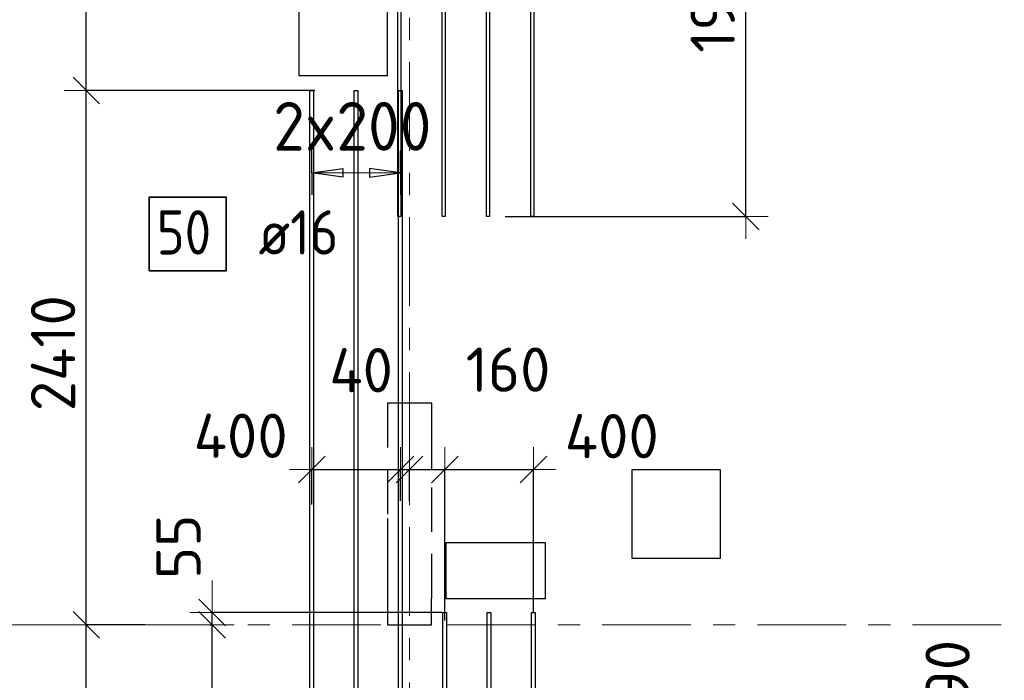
# Model space of a CAD drawing. Header units: metres. Extents: x -38 to 107, y -15 to 21.
# Tile 15 of 89: x 10.84 to 15.28, y 8.75 to 11.73. Entities that reach past the tile are written whole.
import ezdxf

# ---------------------------------------------------------------- set-up
doc = ezdxf.new("R2010")
doc.units = ezdxf.units.M
doc.header["$PDMODE"] = 65
for name, pattern in [('______11', [0.5, 0.4, -0.05, 0, -0.05]), ('______2', [0.27, 0.2, -0.07]), ('______5', [1.1, 0.8, -0.1, 0.1, -0.1])]:
    doc.linetypes.add(name, pattern=pattern)
for name, color, linetype, lineweight in [('XR$2$Осевая линия (1)', 7, '______5', 13), ('XR$3$Перекрытие (1)', 7, 'Continuous', 35), ('XR$3$Размерная линия (1)', 7, 'Continuous', 13)]:
    doc.layers.add(name, color=color, linetype=linetype, lineweight=lineweight)
for name, color, linetype, lineweight, true_color in [('XR$3$Арм.стержн.Доп. Арм верхн.зоны Х', 7, 'Continuous', 35, 0x8c8cff), ('XR$3$Арм.стержн.Доп. Арм. верхн.зоны У', 7, 'Continuous', 35, 0x739641), ('XR$5$Стена_ бетон несущ.', 7, 'Continuous', 70, 0xb4b496)]:
    doc.layers.add(name, color=color, linetype=linetype, lineweight=lineweight, true_color=true_color)
doc.styles.add('ISOCPEUR', font='txt')
doc.dimstyles.new('DIMSTYLE_3', dxfattribs={"dimtxt": 0.2, "dimasz": 0.2, "dimexe": 0, "dimexo": 0, "dimgap": 0.1, "dimtad": 2, "dimdec": 0, "dimlfac": 1000, "dimrnd": 5, "dimzin": 12, "dimdsep": 46, "dimtxsty": 'ISOCPEUR', "dimblk1": 'ALL_ML_STRICH', "dimblk2": 'ALL_ML_STRICH', "dimsah": 1, "dimcen": 0, "dimclrd": 7, "dimclre": 256, "dimclrt": 7, "dimadec": 0, "dimazin": 0, "dimtfac": 1, "dimtdec": 0, "dimtix": 1, "dimtmove": 2, "dimatfit": 3, "dimfxl": 0, "dimtzin": 0, "dimlwd": 0, "dimlwe": -3, "dimarcsym": 0})
doc.dimstyles.new('DIMSTYLE_6', dxfattribs={"dimtxt": 0.2, "dimasz": 0.2, "dimexe": 0, "dimexo": 0, "dimgap": 0.1, "dimtad": 2, "dimdec": 0, "dimlfac": 1000, "dimrnd": 5, "dimzin": 12, "dimdsep": 46, "dimtxsty": 'ISOCPEUR', "dimblk1": 'ALL_ML_STRICH', "dimblk2": 'ALL_ML_STRICH', "dimsah": 1, "dimcen": 0, "dimclrd": 7, "dimclre": 256, "dimclrt": 7, "dimadec": 0, "dimazin": 0, "dimtfac": 1, "dimtdec": 0, "dimtix": 1, "dimtmove": 2, "dimatfit": 3, "dimfxl": 0, "dimtvp": 1.2, "dimtzin": 0, "dimlwd": 0, "dimlwe": -3, "dimarcsym": 0})

# ---------------------------------------------------------------- blocks, each defined once
blk = doc.blocks.new('ALL_ML_STRICH')
at = {"color": 0, "linetype": 'ByBlock', "lineweight": -2}
for p, q in [((0, -0.5), (0, 0.5)), ((-0.3, -0.3), (0.3, 0.3)), ((-1, 0), (0.5, 0))]:
    blk.add_line(p, q, dxfattribs=at)
blk = doc.blocks.new('*D95')
at = {"layer": 'DEFPOINTS', "color": 7, "linetype": 'Continuous', "lineweight": 13, "transparency": 33554687}
for p in [(14.2275, 12.8), (13.011, 10.843), (14.1181, 10.843)]:
    blk.add_point(p, dxfattribs=at)
at = {"layer": 'XR$3$Размерная линия (1)', "color": 9, "linetype": 'Continuous', "lineweight": -2, "true_color": 0xc7c7c7, "transparency": 33554687}
for p, q in [((14.2475, 12.8), (14.1181, 12.8)), ((13.031, 10.843), (14.1181, 10.843))]:
    blk.add_line(p, q, dxfattribs=at)
at = {"layer": 'XR$3$Размерная линия (1)', "color": 7, "linetype": 'Continuous', "lineweight": -2, "transparency": 33554687}
blk.add_line((14.1181, 10.843), (14.1181, 12.8), dxfattribs=at)
at = {"layer": 'XR$3$Размерная линия (1)', "color": 7, "linetype": 'Continuous', "lineweight": 13, "transparency": 33554687, "xscale": 0.2, "yscale": 0.2, "zscale": 0.2}
for p, rotation in [((14.1181, 12.8), 90), ((14.1181, 10.843), 270)]:
    blk.add_blockref('ALL_ML_STRICH', p, dxfattribs=dict(at, rotation=rotation))
at = {"layer": 'XR$3$Размерная линия (1)', "color": 7, "linetype": 'Continuous', "lineweight": 13, "transparency": 33554687, "insert": (13.9681, 11.8515), "char_height": 0.2, "width": 0.8, "attachment_point": 5, "rotation": 90, "style": 'ISOCPEUR'}
blk.add_mtext('\\A1;{1955}', dxfattribs=at)
blk = doc.blocks.new('*D97')
at = {"layer": 'DEFPOINTS', "color": 7, "linetype": 'Continuous', "lineweight": 13, "transparency": 33554687}
for p in [(11.426, 9), (11.1417, 7.5121), (12.0519, 7.5121)]:
    blk.add_point(p, dxfattribs=at)
at = {"layer": 'XR$3$Размерная линия (1)', "color": 9, "linetype": 'Continuous', "lineweight": -2, "true_color": 0xc7c7c7, "transparency": 33554687}
for p, q in [((11.406, 9), (11.1417, 9)), ((12.0319, 7.5121), (11.1417, 7.5121))]:
    blk.add_line(p, q, dxfattribs=at)
at = {"layer": 'XR$3$Размерная линия (1)', "color": 7, "linetype": 'Continuous', "lineweight": -2, "transparency": 33554687}
blk.add_line((11.1417, 7.5121), (11.1417, 9), dxfattribs=at)
at = {"layer": 'XR$3$Размерная линия (1)', "color": 7, "linetype": 'Continuous', "lineweight": 13, "transparency": 33554687, "xscale": 0.2, "yscale": 0.2, "zscale": 0.2}
for p, rotation in [((11.1417, 9), 90), ((11.1417, 7.5121), 270)]:
    blk.add_blockref('ALL_ML_STRICH', p, dxfattribs=dict(at, rotation=rotation))
at = {"layer": 'XR$3$Размерная линия (1)', "color": 7, "linetype": 'Continuous', "lineweight": 13, "transparency": 33554687, "insert": (10.9917, 8.2761), "char_height": 0.2, "width": 0.8, "attachment_point": 5, "rotation": 90, "style": 'ISOCPEUR'}
blk.add_mtext('\\A1;{1490}', dxfattribs=at)
blk = doc.blocks.new('*D98')
at = {"layer": 'DEFPOINTS', "color": 7, "linetype": 'Continuous', "lineweight": 13, "transparency": 33554687}
for p in [(12.1931, 11.4121), (11.1417, 9), (11.426, 9)]:
    blk.add_point(p, dxfattribs=at)
at = {"layer": 'XR$3$Размерная линия (1)', "color": 9, "linetype": 'Continuous', "lineweight": -2, "true_color": 0xc7c7c7, "transparency": 33554687}
for p, q in [((12.1731, 11.4121), (11.1417, 11.4121)), ((11.406, 9), (11.1417, 9))]:
    blk.add_line(p, q, dxfattribs=at)
at = {"layer": 'XR$3$Размерная линия (1)', "color": 7, "linetype": 'Continuous', "lineweight": -2, "transparency": 33554687}
blk.add_line((11.1417, 9), (11.1417, 11.4121), dxfattribs=at)
at = {"layer": 'XR$3$Размерная линия (1)', "color": 7, "linetype": 'Continuous', "lineweight": 13, "transparency": 33554687, "xscale": 0.2, "yscale": 0.2, "zscale": 0.2}
for p, rotation in [((11.1417, 11.4121), 90), ((11.1417, 9), 270)]:
    blk.add_blockref('ALL_ML_STRICH', p, dxfattribs=dict(at, rotation=rotation))
at = {"layer": 'XR$3$Размерная линия (1)', "color": 7, "linetype": 'Continuous', "lineweight": 13, "transparency": 33554687, "insert": (10.9917, 10.2261), "char_height": 0.2, "width": 0.8, "attachment_point": 5, "rotation": 90, "style": 'ISOCPEUR'}
blk.add_mtext('\\A1;{2410}', dxfattribs=at)
blk = doc.blocks.new('*D99')
at = {"layer": 'DEFPOINTS', "color": 7, "linetype": 'Continuous', "lineweight": 13, "transparency": 33554687}
for p in [(11.9389, 11.9047), (11.1417, 11.4121), (12.1931, 11.4121)]:
    blk.add_point(p, dxfattribs=at)
at = {"layer": 'XR$3$Размерная линия (1)', "color": 9, "linetype": 'Continuous', "lineweight": -2, "true_color": 0xc7c7c7, "transparency": 33554687}
for p, q in [((11.9189, 11.9047), (11.1417, 11.9047)), ((12.1731, 11.4121), (11.1417, 11.4121))]:
    blk.add_line(p, q, dxfattribs=at)
at = {"layer": 'XR$3$Размерная линия (1)', "color": 7, "linetype": 'Continuous', "lineweight": -2, "transparency": 33554687}
blk.add_line((11.1417, 11.4121), (11.1417, 11.9047), dxfattribs=at)
at = {"layer": 'XR$3$Размерная линия (1)', "color": 7, "linetype": 'Continuous', "lineweight": 13, "transparency": 33554687, "xscale": 0.2, "yscale": 0.2, "zscale": 0.2}
for p, rotation in [((11.1417, 11.9047), 90), ((11.1417, 11.4121), 270)]:
    blk.add_blockref('ALL_ML_STRICH', p, dxfattribs=dict(at, rotation=rotation))
at = {"layer": 'XR$3$Размерная линия (1)', "color": 7, "linetype": 'Continuous', "lineweight": 13, "transparency": 33554687, "insert": (10.5417, 12.3684), "char_height": 0.2, "width": 0.6, "attachment_point": 5, "rotation": 90, "style": 'ISOCPEUR'}
blk.add_mtext('\\A1;{495}', dxfattribs=at)
blk = doc.blocks.new('*D105')
at = {"layer": 'DEFPOINTS', "color": 7, "linetype": 'Continuous', "lineweight": 13, "transparency": 33554687}
for p in [(13.6359, 8.3465), (14.3007, 8.0553), (15.1764, 8.0553)]:
    blk.add_point(p, dxfattribs=at)
at = {"layer": 'XR$3$Размерная линия (1)', "color": 9, "linetype": 'Continuous', "lineweight": -2, "true_color": 0xc7c7c7, "transparency": 33554687}
for p, q in [((13.6559, 8.3465), (15.1764, 8.3465)), ((14.3207, 8.0553), (15.1764, 8.0553))]:
    blk.add_line(p, q, dxfattribs=at)
at = {"layer": 'XR$3$Размерная линия (1)', "color": 7, "linetype": 'Continuous', "lineweight": -2, "transparency": 33554687}
blk.add_line((15.1764, 8.0553), (15.1764, 8.3465), dxfattribs=at)
at = {"layer": 'XR$3$Размерная линия (1)', "color": 7, "linetype": 'Continuous', "lineweight": 13, "transparency": 33554687, "xscale": 0.2, "yscale": 0.2, "zscale": 0.2}
for p, rotation in [((15.1764, 8.3465), 90), ((15.1764, 8.0553), 270)]:
    blk.add_blockref('ALL_ML_STRICH', p, dxfattribs=dict(at, rotation=rotation))
at = {"layer": 'XR$3$Размерная линия (1)', "color": 7, "linetype": 'Continuous', "lineweight": 13, "transparency": 33554687, "insert": (15.028, 8.7214), "char_height": 0.2, "width": 0.6, "attachment_point": 5, "rotation": 90, "style": 'ISOCPEUR'}
blk.add_mtext('\\A1;{290}', dxfattribs=at)
blk = doc.blocks.new('*D120')
at = {"layer": 'DEFPOINTS', "color": 7, "linetype": 'Continuous', "lineweight": 13, "transparency": 33554687}
for p in [(11.6787, 9), (11.7092, 7.6552), (12.7669, 7.6552)]:
    blk.add_point(p, dxfattribs=at)
at = {"layer": 'XR$3$Размерная линия (1)', "color": 9, "linetype": 'Continuous', "lineweight": -2, "true_color": 0xc7c7c7, "transparency": 33554687}
for p, q in [((11.6987, 9), (11.7092, 9)), ((12.7469, 7.6552), (11.7092, 7.6552))]:
    blk.add_line(p, q, dxfattribs=at)
at = {"layer": 'XR$3$Размерная линия (1)', "color": 7, "linetype": 'Continuous', "lineweight": -2, "transparency": 33554687}
blk.add_line((11.7092, 7.6552), (11.7092, 9), dxfattribs=at)
at = {"layer": 'XR$3$Размерная линия (1)', "color": 7, "linetype": 'Continuous', "lineweight": 13, "transparency": 33554687, "xscale": 0.2, "yscale": 0.2, "zscale": 0.2}
for p, rotation in [((11.7092, 9), 90), ((11.7092, 7.6552), 270)]:
    blk.add_blockref('ALL_ML_STRICH', p, dxfattribs=dict(at, rotation=rotation))
at = {"layer": 'XR$3$Размерная линия (1)', "color": 7, "linetype": 'Continuous', "lineweight": 13, "transparency": 33554687, "insert": (11.5592, 8.3476), "char_height": 0.2, "width": 0.8, "attachment_point": 5, "rotation": 90, "style": 'ISOCPEUR'}
blk.add_mtext('\\A1;{1345}', dxfattribs=at)
blk = doc.blocks.new('*D121')
at = {"layer": 'DEFPOINTS', "color": 7, "linetype": 'Continuous', "lineweight": 13, "transparency": 33554687}
for p in [(12.7669, 9.0552), (11.6787, 9), (11.7092, 9)]:
    blk.add_point(p, dxfattribs=at)
at = {"layer": 'XR$3$Размерная линия (1)', "color": 9, "linetype": 'Continuous', "lineweight": -2, "true_color": 0xc7c7c7, "transparency": 33554687}
for p, q in [((12.7469, 9.0552), (11.7092, 9.0552)), ((11.6987, 9), (11.7092, 9))]:
    blk.add_line(p, q, dxfattribs=at)
at = {"layer": 'XR$3$Размерная линия (1)', "color": 7, "linetype": 'Continuous', "lineweight": -2, "transparency": 33554687}
blk.add_line((11.7092, 9), (11.7092, 9.0552), dxfattribs=at)
at = {"layer": 'XR$3$Размерная линия (1)', "color": 7, "linetype": 'Continuous', "lineweight": 13, "transparency": 33554687, "xscale": 0.2, "yscale": 0.2, "zscale": 0.2}
for p, rotation in [((11.7092, 9), 270), ((11.7092, 9.0552), 90)]:
    blk.add_blockref('ALL_ML_STRICH', p, dxfattribs=dict(at, rotation=rotation))
at = {"layer": 'XR$3$Размерная линия (1)', "color": 7, "linetype": 'Continuous', "lineweight": 13, "transparency": 33554687, "insert": (11.5576, 9.3521), "char_height": 0.2, "width": 0.4, "attachment_point": 5, "rotation": 90, "style": 'ISOCPEUR'}
blk.add_mtext('\\A1;{55}', dxfattribs=at)
blk = doc.blocks.new('*D126')
at = {"layer": 'DEFPOINTS', "color": 7, "linetype": 'Continuous', "lineweight": 13, "transparency": 33554687}
for p in [(12.1589, 9.7013), (12.1589, 9.5624), (12.5589, 9.579)]:
    blk.add_point(p, dxfattribs=at)
at = {"layer": 'XR$3$Размерная линия (1)', "color": 9, "linetype": 'Continuous', "lineweight": -2, "true_color": 0xc7c7c7, "transparency": 33554687}
for p, q in [((12.1589, 9.5424), (12.1589, 9.7013)), ((12.5589, 9.559), (12.5589, 9.7013))]:
    blk.add_line(p, q, dxfattribs=at)
at = {"layer": 'XR$3$Размерная линия (1)', "color": 7, "linetype": 'Continuous', "lineweight": -2, "transparency": 33554687}
blk.add_line((12.1589, 9.7013), (12.5589, 9.7013), dxfattribs=at)
at = {"layer": 'XR$3$Размерная линия (1)', "color": 7, "linetype": 'Continuous', "lineweight": 13, "transparency": 33554687, "xscale": 0.2, "yscale": 0.2, "zscale": 0.2, "rotation": 180}
blk.add_blockref('ALL_ML_STRICH', (12.1589, 9.7013), dxfattribs=at)
at = {"layer": 'XR$3$Размерная линия (1)', "color": 7, "linetype": 'Continuous', "lineweight": 13, "transparency": 33554687, "xscale": 0.2, "yscale": 0.2, "zscale": 0.2}
blk.add_blockref('ALL_ML_STRICH', (12.5589, 9.7013), dxfattribs=at)
at = {"layer": 'XR$3$Размерная линия (1)', "color": 7, "linetype": 'Continuous', "lineweight": 13, "transparency": 33554687, "insert": (11.8382, 9.8532), "char_height": 0.2, "width": 0.6, "attachment_point": 5, "style": 'ISOCPEUR'}
blk.add_mtext('\\A1;{400}', dxfattribs=at)
blk = doc.blocks.new('*D127')
at = {"layer": 'DEFPOINTS', "color": 7, "linetype": 'Continuous', "lineweight": 13, "transparency": 33554687}
for p in [(12.5589, 9.7013), (12.5589, 9.579), (12.6, 9.579)]:
    blk.add_point(p, dxfattribs=at)
at = {"layer": 'XR$3$Размерная линия (1)', "color": 9, "linetype": 'Continuous', "lineweight": -2, "true_color": 0xc7c7c7, "transparency": 33554687}
for p, q in [((12.5589, 9.559), (12.5589, 9.7013)), ((12.6, 9.559), (12.6, 9.7013))]:
    blk.add_line(p, q, dxfattribs=at)
at = {"layer": 'XR$3$Размерная линия (1)', "color": 7, "linetype": 'Continuous', "lineweight": -2, "transparency": 33554687}
blk.add_line((12.5589, 9.7013), (12.6, 9.7013), dxfattribs=at)
at = {"layer": 'XR$3$Размерная линия (1)', "color": 7, "linetype": 'Continuous', "lineweight": 13, "transparency": 33554687, "xscale": 0.2, "yscale": 0.2, "zscale": 0.2}
blk.add_blockref('ALL_ML_STRICH', (12.6, 9.7013), dxfattribs=at)
at = {"layer": 'XR$3$Размерная линия (1)', "color": 7, "linetype": 'Continuous', "lineweight": 13, "transparency": 33554687, "xscale": 0.2, "yscale": 0.2, "zscale": 0.2, "rotation": 180}
blk.add_blockref('ALL_ML_STRICH', (12.5589, 9.7013), dxfattribs=at)
at = {"layer": 'XR$3$Размерная линия (1)', "color": 7, "linetype": 'Continuous', "lineweight": 13, "transparency": 33554687, "insert": (12.3818, 10.1494), "char_height": 0.2, "width": 0.4, "attachment_point": 5, "style": 'ISOCPEUR'}
blk.add_mtext('\\A1;{40}', dxfattribs=at)
blk = doc.blocks.new('*D128')
at = {"layer": 'DEFPOINTS', "color": 7, "linetype": 'Continuous', "lineweight": 13, "transparency": 33554687}
for p in [(12.6, 9.7013), (12.6, 9.579), (12.7589, 9)]:
    blk.add_point(p, dxfattribs=at)
at = {"layer": 'XR$3$Размерная линия (1)', "color": 9, "linetype": 'Continuous', "lineweight": -2, "true_color": 0xc7c7c7, "transparency": 33554687}
for p, q in [((12.6, 9.559), (12.6, 9.7013)), ((12.7589, 9.02), (12.7589, 9.7013))]:
    blk.add_line(p, q, dxfattribs=at)
at = {"layer": 'XR$3$Размерная линия (1)', "color": 7, "linetype": 'Continuous', "lineweight": -2, "transparency": 33554687}
blk.add_line((12.6, 9.7013), (12.7589, 9.7013), dxfattribs=at)
at = {"layer": 'XR$3$Размерная линия (1)', "color": 7, "linetype": 'Continuous', "lineweight": 13, "transparency": 33554687, "xscale": 0.2, "yscale": 0.2, "zscale": 0.2, "rotation": 180}
blk.add_blockref('ALL_ML_STRICH', (12.6, 9.7013), dxfattribs=at)
at = {"layer": 'XR$3$Размерная линия (1)', "color": 7, "linetype": 'Continuous', "lineweight": 13, "transparency": 33554687, "xscale": 0.2, "yscale": 0.2, "zscale": 0.2}
blk.add_blockref('ALL_ML_STRICH', (12.7589, 9.7013), dxfattribs=at)
at = {"layer": 'XR$3$Размерная линия (1)', "color": 7, "linetype": 'Continuous', "lineweight": 13, "transparency": 33554687, "insert": (13.0448, 10.1518), "char_height": 0.2, "width": 0.6, "attachment_point": 5, "style": 'ISOCPEUR'}
blk.add_mtext('\\A1;{160}', dxfattribs=at)
blk = doc.blocks.new('*D129')
at = {"layer": 'DEFPOINTS', "color": 7, "linetype": 'Continuous', "lineweight": 13, "transparency": 33554687}
for p in [(12.7589, 9.7013), (13.1589, 9.0351), (12.7589, 9)]:
    blk.add_point(p, dxfattribs=at)
at = {"layer": 'XR$3$Размерная линия (1)', "color": 9, "linetype": 'Continuous', "lineweight": -2, "true_color": 0xc7c7c7, "transparency": 33554687}
for p, q in [((12.7589, 9.02), (12.7589, 9.7013)), ((13.1589, 9.0551), (13.1589, 9.7013))]:
    blk.add_line(p, q, dxfattribs=at)
at = {"layer": 'XR$3$Размерная линия (1)', "color": 7, "linetype": 'Continuous', "lineweight": -2, "transparency": 33554687}
blk.add_line((12.7589, 9.7013), (13.1589, 9.7013), dxfattribs=at)
at = {"layer": 'XR$3$Размерная линия (1)', "color": 7, "linetype": 'Continuous', "lineweight": 13, "transparency": 33554687, "xscale": 0.2, "yscale": 0.2, "zscale": 0.2, "rotation": 180}
blk.add_blockref('ALL_ML_STRICH', (12.7589, 9.7013), dxfattribs=at)
at = {"layer": 'XR$3$Размерная линия (1)', "color": 7, "linetype": 'Continuous', "lineweight": 13, "transparency": 33554687, "xscale": 0.2, "yscale": 0.2, "zscale": 0.2}
blk.add_blockref('ALL_ML_STRICH', (13.1589, 9.7013), dxfattribs=at)
at = {"layer": 'XR$3$Размерная линия (1)', "color": 7, "linetype": 'Continuous', "lineweight": 13, "transparency": 33554687, "insert": (13.5126, 9.8516), "char_height": 0.2, "width": 0.6, "attachment_point": 5, "style": 'ISOCPEUR'}
blk.add_mtext('\\A1;{400}', dxfattribs=at)

msp = doc.modelspace()

# ---------------------------------------------------------------- linework, layer by layer
at = {"layer": 'XR$2$Осевая линия (1)', "color": 253, "linetype": '______11', "lineweight": 13, "true_color": 0xa0a0a0, "transparency": 33554687}
for p, q in [((12.6, 8.34), (12.6, 19.78)), ((-2.63, 9), (62.6, 9))]:
    msp.add_line(p, q, dxfattribs=at)
at = {"layer": 'XR$3$Арм.стержн.Доп. Арм верхн.зоны Х', "color": 253, "linetype": 'Continuous', "lineweight": -3, "true_color": 0xa0a0a0, "transparency": 33554687}
for p, q in [((12.1589, 11.0405), (12.1589, 11.1405)), ((12.5589, 11.0405), (12.5589, 11.1405)), ((12.1589, 11.0405), (12.1589, 10.9405)), ((12.5589, 11.0405), (12.5589, 10.9405))]:
    msp.add_line(p, q, dxfattribs=at)
at = {"layer": 'XR$3$Арм.стержн.Доп. Арм верхн.зоны Х', "color": 7, "linetype": 'Continuous', "lineweight": 25, "transparency": 33554687}
for p, q in [((12.1589, 11.0405), (12.2989, 11.0605)), ((12.2989, 11.0205), (12.1589, 11.0405)), ((12.2989, 11.0605), (12.2989, 11.0205)), ((12.5589, 11.0405), (12.4189, 11.0605)), ((12.4189, 11.0605), (12.4189, 11.0205)), ((12.4189, 11.0205), (12.5589, 11.0405))]:
    msp.add_line(p, q, dxfattribs=at)
at = {"layer": 'XR$3$Арм.стержн.Доп. Арм верхн.зоны Х', "color": 7, "linetype": 'Continuous', "lineweight": 13, "transparency": 33554687}
for p, q in [((12.1589, 11.0405), (12.1589, 11.0405)), ((12.1589, 11.0405), (12.5589, 11.0405)), ((12.5589, 11.0405), (12.5589, 11.0405))]:
    msp.add_line(p, q, dxfattribs=at)
at = {"layer": 'XR$3$Арм.стержн.Доп. Арм верхн.зоны Х', "color": 7, "linetype": 'Continuous', "lineweight": 25, "transparency": 33554687}
for points in [[(12.5469, 10.843), (12.5469, 14.743), (12.5609, 14.743), (12.5609, 10.843), (12.5469, 10.843)], [(12.7469, 10.843), (12.7469, 14.743), (12.7609, 14.743), (12.7609, 10.843), (12.7469, 10.843)], [(12.9469, 10.843), (12.9469, 14.743), (12.9609, 14.743), (12.9609, 10.843), (12.9469, 10.843)], [(13.1469, 10.843), (13.1469, 14.743), (13.1609, 14.743), (13.1609, 10.843), (13.1469, 10.843)], [(12.1509, 7.5121), (12.1509, 11.4121), (12.1669, 11.4121), (12.1669, 7.5121), (12.1509, 7.5121)], [(12.3509, 7.5121), (12.3509, 11.4121), (12.3669, 11.4121), (12.3669, 7.5121), (12.3509, 7.5121)], [(12.5509, 7.5121), (12.5509, 11.4121), (12.5669, 11.4121), (12.5669, 7.5121), (12.5509, 7.5121)]]:
    msp.add_lwpolyline(points, dxfattribs=at)
at = {"layer": 'XR$3$Арм.стержн.Доп. Арм верхн.зоны Х', "color": 7, "linetype": 'Continuous', "lineweight": 35, "transparency": 33554687}
msp.add_lwpolyline([(11.4256, 10.598), (11.7723, 10.598), (11.7723, 10.9313), (11.4256, 10.9313), (11.4256, 10.598)], dxfattribs=at)
at = {"layer": 'XR$3$Арм.стержн.Доп. Арм. верхн.зоны У', "color": 7, "linetype": 'Continuous', "lineweight": 25, "transparency": 33554687}
for points in [[(12.7669, 9.0552), (12.7669, 7.6552), (12.7509, 7.6552), (12.7509, 9.0552), (12.7669, 9.0552)], [(12.9669, 9.0552), (12.9669, 7.6552), (12.9509, 7.6552), (12.9509, 9.0552), (12.9669, 9.0552)], [(13.1669, 9.0552), (13.1669, 7.6552), (13.1509, 7.6552), (13.1509, 9.0552), (13.1669, 9.0552)]]:
    msp.add_lwpolyline(points, dxfattribs=at)
at = {"layer": 'XR$3$Перекрытие (1)', "color": 7, "linetype": 'Continuous', "lineweight": 25, "transparency": 33554687}
for p, q in [((12.1001, 11.8802), (12.1001, 11.4802)), ((12.5001, 11.4802), (12.5001, 11.8802)), ((12.1001, 11.4802), (12.5001, 11.4802)), ((13.6026, 9.7002), (13.6026, 9.3002)), ((14.0026, 9.7002), (13.6026, 9.7002)), ((14.0026, 9.3002), (14.0026, 9.7002)), ((12.7643, 9.3692), (12.7643, 9.1192)), ((13.2143, 9.3692), (12.7643, 9.3692)), ((13.2143, 9.1192), (13.2143, 9.3692)), ((13.6026, 9.3002), (14.0026, 9.3002)), ((12.7643, 9.1192), (13.2143, 9.1192))]:
    msp.add_line(p, q, dxfattribs=at)
at = {"layer": 'XR$5$Стена_ бетон несущ.', "color": 253, "linetype": '______2', "lineweight": -3, "true_color": 0xa0a0a0, "transparency": 33554687}
for p, q in [((12.7, 10), (12.5, 10)), ((12.5, 10), (12.5, 9.48)), ((12.7, 9.9), (12.7, 10)), ((12.7, 9.7), (12.7, 9.9)), ((12.7, 9.12), (12.7, 9.7)), ((12.5, 9.48), (12.5, 9.4)), ((12.5, 9.4), (12.5, 9.2)), ((12.5, 9.2), (12.5, 9.12)), ((12.5, 9.12), (12.5, 9)), ((12.6997, 9.12), (12.7, 9.12)), ((12.6997, 9.08), (12.6997, 9.12)), ((12.6997, 9), (12.6997, 9.08)), ((12.5, 9), (12.6997, 9))]:
    msp.add_line(p, q, dxfattribs=at)

# ---------------------------------------------------------------- texts
at = {"layer": 'XR$3$Арм.стержн.Доп. Арм верхн.зоны Х', "color": 7, "linetype": 'Continuous', "lineweight": 13, "transparency": 33554687, "insert": (11.9849, 11.1405), "char_height": 0.22, "width": 0.873359, "attachment_point": 7, "style": 'ISOCPEUR'}
msp.add_mtext('\\W0.95;2x200', dxfattribs=at)
at = {"layer": 'XR$3$Арм.стержн.Доп. Арм верхн.зоны Х', "color": 7, "linetype": 'Continuous', "lineweight": 25, "transparency": 33554687, "char_height": 0.2, "attachment_point": 7, "style": 'ISOCPEUR'}
for s, insert, width in [('\\W0.87;50', (11.4589, 10.6713), 0.367208), ('\\W0.89; ø16 ', (11.8056, 10.6713), 0.749105)]:
    msp.add_mtext(s, dxfattribs=dict(at, insert=insert, width=width))

# ---------------------------------------------------------------- dimensions: what is measured, and where the dimension line sits
at = {"layer": 'XR$3$Размерная линия (1)', "color": 7, "linetype": 'Continuous', "lineweight": 13, "transparency": 33554687}
for base, p1, p2, dimstyle, picture, middle in [((14.1181, 12.8), (13.031, 10.843), (14.2475, 12.8), 'DIMSTYLE_3', '*D95', (13.9681, 11.8515)), ((11.1417, 11.9047), (12.1731, 11.4121), (11.9189, 11.9047), 'DIMSTYLE_6', '*D99', (10.5417, 12.3684)), ((11.1417, 11.4121), (11.406, 9), (12.1731, 11.4121), 'DIMSTYLE_3', '*D98', (10.9917, 10.2261)), ((11.7092, 9.0552), (11.6987, 9), (12.7469, 9.0552), 'DIMSTYLE_6', '*D121', (11.5576, 9.3521)), ((11.1417, 9), (12.0319, 7.5121), (11.406, 9), 'DIMSTYLE_3', '*D97', (10.9917, 8.2761)), ((11.7092, 9), (12.7469, 7.6552), (11.6987, 9), 'DIMSTYLE_3', '*D120', (11.5592, 8.3476)), ((15.1764, 8.3465), (14.3207, 8.0553), (13.6559, 8.3465), 'DIMSTYLE_6', '*D105', (15.028, 8.7214))]:
    dim = msp.add_linear_dim(base=base, p1=p1, p2=p2, angle=90, dimstyle=dimstyle, override={"dimpost": '<>', "dimclrd": 7, "dimclre": 9, "dimclrt": 7, "dimlwd": 0, "dimlwe": 65533}, dxfattribs=at)
    dim.commit()
    dim.dimension.update_dxf_attribs({"geometry": picture, "text_midpoint": middle, "dimtype": 160})
for base, p1, p2, picture, middle in [((12.6, 9.7013), (12.5589, 9.559), (12.6, 9.559), '*D127', (12.3818, 10.1494)), ((12.7589, 9.7013), (12.6, 9.559), (12.7589, 9.02), '*D128', (13.0448, 10.1518)), ((12.5589, 9.7013), (12.1589, 9.5424), (12.5589, 9.559), '*D126', (11.8382, 9.8532)), ((13.1589, 9.7013), (12.7589, 9.02), (13.1589, 9.0551), '*D129', (13.5126, 9.8516))]:
    dim = msp.add_linear_dim(base=base, p1=p1, p2=p2, dimstyle='DIMSTYLE_6', override={"dimpost": '<>', "dimclrd": 7, "dimclre": 9, "dimclrt": 7, "dimlwd": 0, "dimlwe": 65533}, dxfattribs=at)
    dim.commit()
    dim.dimension.update_dxf_attribs({"geometry": picture, "text_midpoint": middle, "dimtype": 160})

doc.saveas('drawing.dxf')
